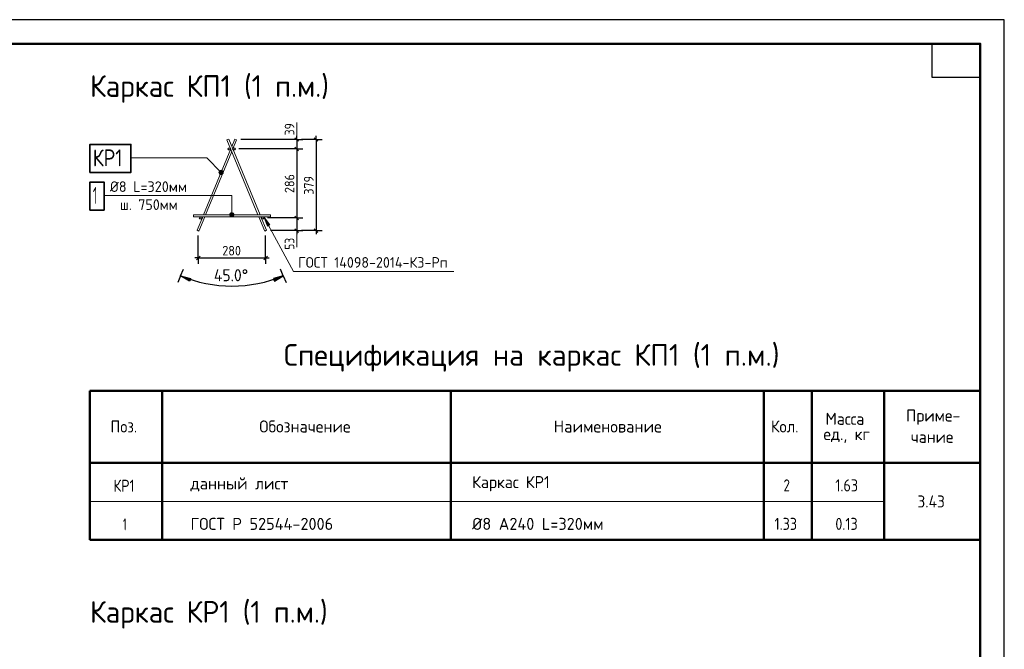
# Model space of a CAD drawing. Header units: millimetres. Extents: x 0 to 42000, y 0 to 29700.
# Tile 18 of 18: x 21539 to 42000, y 16625 to 29700. Entities that reach past the tile are written whole.
import ezdxf

# ---------------------------------------------------------------- set-up
doc = ezdxf.new("R2010")
doc.units = ezdxf.units.MM
for name, color, linetype, lineweight in [('Standard', 7, 'Continuous', 25), ('Примечания', 7, 'Continuous', 13), ('Размерная линия_ общее', 7, 'Continuous', 13), ('Текст_ общее', 7, 'Continuous', 25)]:
    doc.layers.add(name, color=color, linetype=linetype, lineweight=lineweight)
doc.styles.add('ISOCPEUR', font='txt')

msp = doc.modelspace()

# ---------------------------------------------------------------- hatches: boundary and pattern name
at = {"layer": 'Standard', "linetype": 'Continuous', "lineweight": 13, "transparency": 33554687}
for points in [[(25682, 26542), (25714, 26574), (25693, 26562)], [(25714, 26574), (25682, 26542), (25682, 26519)], [(25714, 26574), (25682, 26519), (25737, 26574)], [(25737, 26574), (25682, 26519), (25693, 26499)], [(25737, 26574), (25693, 26499), (25757, 26562)], [(25757, 26562), (25693, 26499), (25714, 26487)], [(25757, 26562), (25714, 26487), (25769, 26542)], [(25769, 26542), (25714, 26487), (25737, 26487)], [(25769, 26542), (25737, 26487), (25769, 26519)], [(25769, 26519), (25737, 26487), (25757, 26499)], [(25986, 25671), (25908, 25671), (25902, 25649)], [(25986, 25671), (25902, 25649), (25992, 25649)], [(25992, 25649), (25902, 25649), (25908, 25626)], [(25970, 25687), (25925, 25687), (25908, 25671)], [(25970, 25687), (25908, 25671), (25986, 25671)], [(25992, 25649), (25908, 25626), (25986, 25626)], [(25986, 25626), (25908, 25626), (25925, 25610)], [(25925, 25687), (25970, 25687), (25947, 25694)], [(25986, 25626), (25925, 25610), (25970, 25610)], [(25970, 25610), (25925, 25610), (25947, 25604)], [(26740, 25439), (26613, 25609), (26688, 25410)]]:
    msp.add_hatch(color=7, dxfattribs=at).paths.add_polyline_path(points)
at = {"layer": 'Размерная линия_ общее', "linetype": 'Continuous', "lineweight": 25, "transparency": 33554687}
msp.add_hatch(color=7, dxfattribs=at).paths.add_polyline_path([(25066, 24272), (24883, 24380), (25089, 24327)], flags=16)
msp.add_hatch(color=7, dxfattribs=at).paths.add_polyline_path([(26834, 24272), (27016, 24380), (26811, 24327)])

# ---------------------------------------------------------------- linework, layer by layer
at = {"layer": 'Standard', "color": 7, "linetype": 'Continuous', "lineweight": 35, "transparency": 33554687}
for p, q in [((41500, 27600), (41500, 20500)), ((41500, 27200), (41500, 20100))]:
    msp.add_line(p, q, dxfattribs=at)
at = {"layer": 'Standard', "color": 7, "linetype": 'Continuous', "lineweight": 13, "transparency": 33554687}
for p, q in [((25358, 25649), (25925, 27015)), ((26491, 25649), (25846, 27205)), ((25946, 26963), (25402, 25649)), ((25693, 26562), (25693, 26562)), ((25693, 26499), (25693, 26499)), ((25757, 26562), (25757, 26562)), ((25757, 26499), (25757, 26499)), ((25902, 25649), (25902, 25649)), ((25947, 25694), (25947, 25694)), ((25947, 25604), (25947, 25604)), ((25992, 25649), (25992, 25649)), ((26613, 25609), (26613, 25609)), ((26613, 25609), (26613, 25609)), ((26613, 25609), (26613, 25609)), ((26613, 25609), (26688, 25410)), ((26740, 25439), (26613, 25609)), ((26688, 25410), (26740, 25439)), ((26714, 25424), (26721, 25411)), ((23000, 19695), (39500, 19695))]:
    msp.add_line(p, q, dxfattribs=at)
at = {"layer": 'Standard', "color": 7, "linetype": 'Continuous', "lineweight": 50, "transparency": 33554687}
for p, q in [((41500, 27100), (41500, 23200)), ((23000, 21995), (41500, 21995)), ((23000, 21995), (23000, 18895)), ((24500, 21995), (24500, 18895)), ((30500, 21995), (30500, 18895)), ((37000, 21995), (37000, 18895)), ((38000, 21995), (38000, 18895)), ((39500, 21995), (39500, 18895)), ((41500, 21995), (41500, 18895)), ((23000, 20495), (41500, 20495)), ((23000, 18895), (41500, 18895))]:
    msp.add_line(p, q, dxfattribs=at)
at = {"layer": 'Standard', "color": 7, "linetype": 'Continuous', "lineweight": 25, "transparency": 33554687}
for points in [[(0, 0), (42000, 0), (42000, 29700), (0, 29700), (0, 0)], [(41500, 29200), (41500, 28500), (40500, 28500), (40500, 29200), (41500, 29200)]]:
    msp.add_lwpolyline(points, close=True, dxfattribs=at)
at = {"layer": 'Standard', "color": 7, "linetype": 'Continuous', "lineweight": 50, "transparency": 33554687}
msp.add_lwpolyline([(2000, 29200), (41500, 29200), (41500, 500), (2000, 500), (2000, 29200)], close=True, dxfattribs=at)
at = {"layer": 'Standard', "color": 7, "linetype": 'Continuous', "lineweight": 13, "transparency": 33554687}
for points in [[(41500, 29200), (2000, 29200), (2000, 500), (41500, 500), (41500, 29200)], [(25846, 27205), (25883, 27220), (26534, 25649)], [(25946, 27068), (26010, 27220), (26046, 27205)], [(26010, 27220), (26046, 27205), (25968, 27015)], [(23840, 26829), (25427, 26829), (25725, 26530)], [(23297, 26048), (25947, 26048), (25947, 25649)], [(25150, 25649), (26750, 25649), (26750, 25609), (25150, 25609), (25150, 25649)], [(25385, 25609), (25262, 25311), (25225, 25327), (25342, 25609)], [(26551, 25609), (26667, 25327), (26630, 25311), (26507, 25609)], [(30561, 24474), (27232, 24474), (26613, 25609)]]:
    msp.add_lwpolyline(points, dxfattribs=at)
at = {"layer": 'Standard', "color": 7, "linetype": 'Continuous', "lineweight": 25, "transparency": 33554687}
for centre in [(25897, 27016), (25995, 27016), (25304, 25584), (26588, 25584)]:
    msp.add_circle(centre, 25, dxfattribs=at)
at = {"layer": 'Standard', "color": 7, "linetype": 'Continuous', "lineweight": 13, "transparency": 33554687}
for centre in [(25725, 26530), (25947, 25649)]:
    msp.add_circle(centre, 45, dxfattribs=at)
at = {"layer": 'Размерная линия_ общее', "color": 7, "linetype": 'Continuous', "lineweight": 13, "transparency": 33554687}
for p, q in [((27297, 27213), (27297, 27563)), ((27297, 25319), (27297, 24974))]:
    msp.add_line(p, q, dxfattribs=at)
at = {"layer": 'Размерная линия_ общее', "color": 7, "linetype": 'Continuous', "lineweight": 25, "transparency": 33554687}
for p, q in [((27260, 27250), (27335, 27175)), ((27660, 27250), (27735, 27175)), ((27260, 27053), (27335, 26978)), ((27260, 25621), (27335, 25546)), ((27260, 25356), (27335, 25281)), ((27660, 25356), (27735, 25281)), ((25213, 24715), (25288, 24790)), ((26611, 24715), (26686, 24790)), ((24883, 24380), (24826, 24241)), ((24883, 24380), (24941, 24518)), ((24883, 24380), (25089, 24327)), ((25066, 24272), (24883, 24380)), ((24883, 24380), (24883, 24380)), ((27016, 24380), (26811, 24327)), ((26834, 24272), (27016, 24380)), ((27016, 24380), (26959, 24518)), ((27016, 24380), (27016, 24380)), ((27016, 24380), (27074, 24241)), ((25089, 24327), (25066, 24272)), ((25077, 24300), (25091, 24294)), ((26822, 24300), (26808, 24294)), ((26811, 24327), (26834, 24272))]:
    msp.add_line(p, q, dxfattribs=at)
at = {"layer": 'Размерная линия_ общее', "color": 7, "linetype": 'Continuous', "lineweight": -3, "transparency": 33554687}
for p, q in [((27297, 27213), (27297, 27288)), ((27697, 27213), (27697, 27288)), ((27297, 27016), (27297, 25584)), ((27297, 25584), (27297, 25319)), ((27297, 25319), (27297, 25244)), ((27697, 25319), (27697, 25244)), ((25251, 24753), (25176, 24753)), ((25251, 24753), (26649, 24753)), ((26649, 24753), (26724, 24753))]:
    msp.add_line(p, q, dxfattribs=at)
at = {"layer": 'Размерная линия_ общее', "color": 253, "linetype": 'Continuous', "lineweight": -3, "true_color": 0xa0a0a0, "transparency": 33554687}
for p, q in [((27297, 27213), (27172, 27213)), ((27297, 27016), (27172, 27016)), ((27297, 27213), (27422, 27213)), ((27297, 27016), (27422, 27016)), ((27697, 27213), (27397, 27213)), ((27697, 27213), (27572, 27213)), ((27697, 27213), (27822, 27213)), ((27297, 25584), (27172, 25584)), ((27297, 25584), (27422, 25584)), ((25251, 24753), (25251, 25219)), ((27297, 25319), (27172, 25319)), ((27297, 25319), (27422, 25319)), ((27697, 25319), (27397, 25319)), ((27697, 25319), (27572, 25319)), ((27697, 25319), (27822, 25319)), ((25251, 24753), (25251, 24878)), ((26649, 24753), (26649, 24878)), ((25251, 24753), (25251, 24628)), ((26649, 24753), (26649, 24628))]:
    msp.add_line(p, q, dxfattribs=at)
for points in [[(27297, 27016), (27277, 27016), (27277, 27016), (27277, 27016), (27277, 27016), (26095, 27016)], [(27297, 27213), (27277, 27213), (27277, 27213), (27277, 27213), (27277, 27213), (26135, 27213)], [(27297, 25584), (27277, 25584), (27277, 25584), (26688, 25584)], [(26649, 24753), (26649, 25033), (26649, 25033), (26649, 25219)], [(27297, 25319), (27277, 25319), (27277, 25319), (26749, 25319)]]:
    msp.add_lwpolyline(points, dxfattribs=at)
at = {"layer": 'Размерная линия_ общее', "color": 7, "linetype": 'Continuous', "lineweight": -3, "transparency": 33554687}
for points in [[(27297, 27213), (27297, 27206), (27297, 27206), (27297, 27016)], [(27697, 27213), (27697, 25975), (27697, 25975), (27697, 25319)]]:
    msp.add_lwpolyline(points, dxfattribs=at)
at = {"layer": 'Размерная линия_ общее', "color": 7, "linetype": 'Continuous', "lineweight": 25, "transparency": 33554687}
msp.add_arc((25950, 26955), 2787, 247.5, 292.5, dxfattribs=at)
at = {"layer": 'Текст_ общее', "color": 7, "linetype": 'Continuous', "lineweight": 35, "transparency": 33554687}
for points in [[(23000, 26527), (23852, 26527), (23852, 27110), (23000, 27110), (23000, 26527)], [(23000, 25745), (23292, 25745), (23292, 26329), (23000, 26329), (23000, 25745)]]:
    msp.add_lwpolyline(points, dxfattribs=at)

# ---------------------------------------------------------------- texts
at = {"layer": 'Standard', "color": 7, "linetype": 'Continuous', "lineweight": 25, "transparency": 33554687, "attachment_point": 7, "style": 'ISOCPEUR'}
for s, insert, char_height, width in [('\\W0.97;Ø8 L=320мм', (23415, 26123), 220, 1734.19), ('\\W0.96;ш. 750мм', (23624, 25749), 220, 1315.47), ('\\W0.96;ГОСТ 14098-2014-К3-Рп', (27326, 24549), 220, 3359.74), ('\\W0.95;Масса', (38285, 21286), 250, 1043.43), ('\\W0.96;Приме-', (39958, 21286), 250, 1218.73), ('\\W0.92;Поз.', (23426, 21127), 250, 727.49), ('\\W0.97;Обозначение', (26519, 21127), 250, 2082.84), ('\\W0.98;Наименование', (32636, 21127), 250, 2320.66), ('\\W0.93;Кол.', (37150, 21127), 250, 740.2), ('\\W0.95;ед., кг', (38242, 20911), 250, 1130.87), ('\\W0.95;чание', (40058, 20911), 250, 1017.68), ('\\W0.84;КР1', (23488, 19896), 250, 629.77), ('\\W0.97;данный лист', (25088, 19904), 250, 2095.88), ('\\W0.95;Каркас КР1', (30941, 19904), 250, 1892.64), ('\\W0.78;2', (37412, 19904), 250, 272.01), ('\\W0.85;1.63', (38489, 19904), 250, 655.33), ('\\W0.93;3.43', (40195, 19570), 250, 740.2), ('\\W0.56;1', (23688, 19096), 250, 194.43), ('\\W0.98;ГОСТ Р 52544-2006', (25088, 19104), 250, 3171.15), ('\\W0.98;Ø8 А240 L=320мм', (30941, 19104), 250, 2896.39), ('\\W0.85;1.33', (37225, 19104), 250, 655.32), ('\\W0.85;0.13', (38489, 19104), 250, 655.33)]:
    msp.add_mtext(s, dxfattribs=dict(at, insert=insert, char_height=char_height, width=width))
at = {"layer": 'Standard', "color": 7, "linetype": 'Continuous', "lineweight": 50, "transparency": 33554687, "insert": (27030, 22391), "char_height": 450, "width": 10654.38, "attachment_point": 7, "style": 'ISOCPEUR'}
msp.add_mtext('\\W0.97;Спецификация на каркас КП1 (1 п.м.)', dxfattribs=at)
at = {"layer": 'Примечания', "color": 7, "linetype": 'Continuous', "lineweight": 50, "transparency": 33554687, "char_height": 450, "width": 5477.03, "attachment_point": 7, "style": 'ISOCPEUR'}
for s, insert in [('\\W0.95;Каркас КП1 (1 п.м.)', (23000, 27975)), ('\\W0.95;Каркас КР1 (1 п.м.)', (23000, 17055))]:
    msp.add_mtext(s, dxfattribs=dict(at, insert=insert))
at = {"layer": 'Размерная линия_ общее', "color": 7, "linetype": 'Continuous', "lineweight": 18, "transparency": 33554687, "char_height": 200, "attachment_point": 7, "rotation": 90, "style": 'ISOCPEUR'}
for s, insert, width in [('\\W0.87;39', (27247, 27300), 367.2), ('\\W0.91;286', (27247, 26100), 510.9), ('\\W0.91;379', (27647, 26066), 510.89), ('\\W0.87;53', (27247, 24921), 367.22)]:
    msp.add_mtext(s, dxfattribs=dict(at, insert=insert, width=width))
at = {"layer": 'Размерная линия_ общее', "color": 7, "linetype": 'Continuous', "lineweight": 18, "transparency": 33554687, "insert": (25750, 24803), "char_height": 200, "width": 510.9, "attachment_point": 7, "style": 'ISOCPEUR'}
msp.add_mtext('\\W0.91;280', dxfattribs=at)
at = {"layer": 'Размерная линия_ общее', "color": 7, "linetype": 'Continuous', "lineweight": 25, "transparency": 33554687, "insert": (25575, 24268), "char_height": 250, "width": 891.94, "attachment_point": 7, "style": 'ISOCPEUR'}
msp.add_mtext('\\W0.94;45.0%%d', dxfattribs=at)
at = {"layer": 'Текст_ общее', "color": 7, "linetype": 'Continuous', "lineweight": 35, "transparency": 33554687, "char_height": 350, "attachment_point": 7, "style": 'ISOCPEUR'}
for s, insert, width in [('\\W0.84;КР1', (23058, 26655), 881.68), ('\\W0.56;1', (23058, 25874), 272.22)]:
    msp.add_mtext(s, dxfattribs=dict(at, insert=insert, width=width))

doc.saveas('drawing.dxf')
